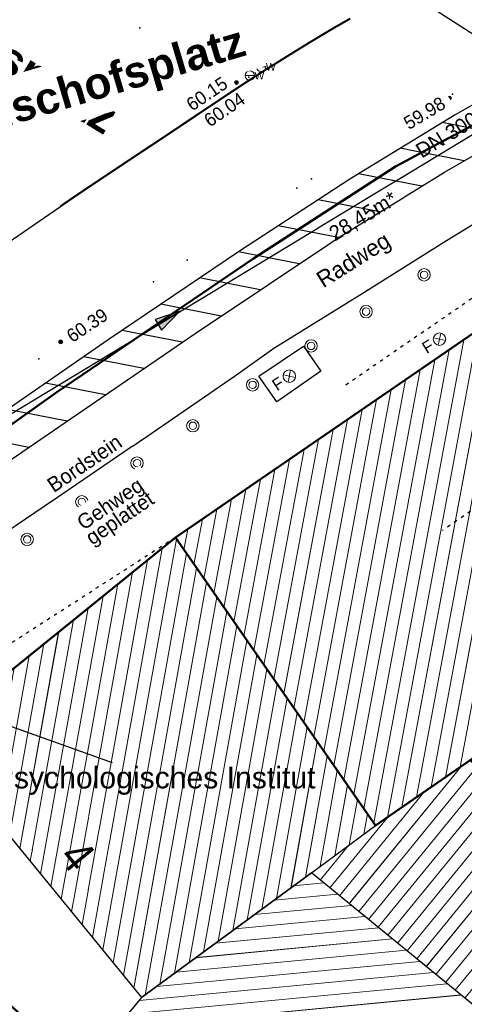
# Model space of a CAD drawing. Header units: millimetres. Extents: x 32365810 to 32368499, y 5620272 to 5622478.
# Tile 104 of 256: x 32366614 to 32366628, y 5620664 to 5620693. Entities that reach past the tile are written whole.
import ezdxf

# ---------------------------------------------------------------- set-up
doc = ezdxf.new("R2010")
doc.units = ezdxf.units.MM
for name, pattern in [('1000.100', [0]), ('1000.104', [0.225, 0.075, -0.15]), ('1000.196', [0.225, 0.075, -0.15]), ('1000.210', [0]), ('1000.211', [0]), ('1000.300', [0]), ('1600.1047', [0]), ('1600.2028', [0]), ('1600.2505', [0])]:
    doc.linetypes.add(name, pattern=pattern)
doc.layers.get('0').update_dxf_attribs({"color": 1, "linetype": 'CONTINUOUS'})
doc.layers.add('_K_Flurstücke_Grenzpunkte', color=251, linetype='CONTINUOUS', lineweight=50)
for name, color, linetype in [('_K_Gebäude', 251, 'CONTINUOUS'), ('_K_Lagebezeichnungen', 251, 'CONTINUOUS'), ('_K_Siedlungsflächen - Bauwerke u. Einrichtungen', 251, 'CONTINUOUS'), ('Ebene 32', 7, 'CONTINUOUS')]:
    doc.layers.add(name, color=color, linetype=linetype)
for name, color, linetype, transparency in [('Beschriftung Kanalbestand (AMT 66)', 7, 'CONTINUOUS', 0.75), ('Beschriftung Topographie', 7, 'CONTINUOUS', 0.75), ('EFB-_ Dachhöhen Bestandsgebäude (NHN)', 7, 'CONTINUOUS', 0.75), ('Fahrbahnmarkierung', 7, 'CONTINUOUS', 0.75), ('Flurstücke_Grenzpunkte', 11, 'CONTINUOUS', 0.75), ('Gebäude', 31, 'CONTINUOUS', 0.75), ('Höhen_ gemessen (NHN)', 7, 'CONTINUOUS', 0.75), ('Lagebezeichnungen', 12, 'CONTINUOUS', 0.75), ('Leitungen Kanalbestand (AMT 66)', 7, 'CONTINUOUS', 0.75), ('Siedlungsflächen - Bauwerke u. Einrichtungen', 51, 'CONTINUOUS', 0.75), ('Symbole Topographie', 7, 'CONTINUOUS', 0.75), ('Topographie_ örtl. Aufnahme', 7, 'CONTINUOUS', 0.75), ('Wasserleitung', 7, 'CONTINUOUS', 0.75)]:
    doc.layers.add(name, color=color, linetype=linetype, transparency=transparency)
doc.styles.add('Arial', font='arial.ttf')
doc.styles.add('Beschriftung Fahrbahnmarkierung_ grau', font='GOTHIC.TTF')
doc.styles.add('Beschriftung Topographie_ blau', font='GOTHIC.TTF')
doc.styles.add('Flurstücksnummer - K 10 700', font='ariali.ttf')
doc.styles.add('Hausnummern NRW', font='arial.ttf', dxfattribs={"width": 0.85})
doc.styles.add('Höhe NHN_ gemessen_ blau', font='GOTHIC.TTF')
doc.styles.add('Kanal Mischwasser_ Beschriftung allgemein_ dünn_ lila', font='GOTHIC.TTF')
doc.styles.add('Name - Bauwerken u. Einrichtungen - F 10', font='arialbd.ttf')
doc.styles.add('Sonstiger Text_ Bezeichnung - N 7 380', font='arial.ttf')

# ---------------------------------------------------------------- blocks, each defined once
blk = doc.blocks.new('S1000.364', base_point=(0.25, 0))
at = {"color": 0, "lineweight": -2}
for p, q in [((0.075, 0.175), (0.425, -0.175)), ((0.425, 0.175), (0.075, -0.175))]:
    blk.add_line(p, q, dxfattribs=at)
blk.add_circle((0.25, 0), 0.25, dxfattribs=at)
at = {"color": 0, "lineweight": -2, "insert": (-0.5, -0.235), "char_height": 0.47, "attachment_point": 7, "line_spacing_factor": 0.69, "style": 'Arial'}
blk.add_mtext('F', dxfattribs=at)
blk = doc.blocks.new('S1000.451')
at = {"color": 0, "lineweight": -2}
for radius in [0.5, 0.3]:
    blk.add_circle((0, 0), radius, dxfattribs=at)
blk = doc.blocks.new('S1000.549', base_point=(-0.2, 0))
at = {"color": 0, "lineweight": -2}
blk.add_line((-0.45, 0), (0.05, 0), dxfattribs=at)
blk.add_circle((-0.2, 0), 0.25, dxfattribs=at)
at = {"color": 0, "lineweight": -2, "insert": (0.05246, -0.199999), "char_height": 0.4, "attachment_point": 7, "line_spacing_factor": 0.69, "style": 'Arial'}
blk.add_mtext('W', dxfattribs=at)
blk = doc.blocks.new('S1000.15')
at = {"color": 0, "lineweight": -2}
for p, q in [((-0.5, 0.05), (-0.485, 0.1)), ((0.495, 0.05), (-0.5, 0.05)), ((-0.5, -0.05), (-0.5, 0)), ((-0.5, 0), (0.5, 0)), ((-0.485, 0.1), (0.49, 0.1)), ((-0.475, 0.15), (-0.455, 0.2)), ((0.475, 0.15), (-0.475, 0.15)), ((-0.455, 0.2), (0.455, 0.2)), ((-0.43, 0.25), (-0.4, 0.3)), ((0.43, 0.25), (-0.43, 0.25)), ((-0.4, 0.3), (0.395, 0.3)), ((-0.355, 0.35), (-0.295, 0.4)), ((0.36, 0.35), (-0.355, 0.35)), ((-0.295, 0.4), (0.3, 0.4)), ((0.22, 0.45), (-0.215, 0.45)), ((0.3, 0.4), (0.22, 0.45)), ((0.395, 0.3), (0.36, 0.35)), ((0.455, 0.2), (0.43, 0.25)), ((0.49, 0.1), (0.475, 0.15)), ((0.5, 0), (0.495, 0.05)), ((0.495, -0.05), (-0.5, -0.05)), ((-0.475, -0.15), (-0.49, -0.1)), ((-0.49, -0.1), (0.485, -0.1)), ((0.475, -0.15), (-0.475, -0.15)), ((-0.43, -0.25), (-0.455, -0.2)), ((-0.455, -0.2), (0.46, -0.2)), ((0.425, -0.25), (-0.43, -0.25)), ((-0.355, -0.35), (-0.4, -0.3)), ((-0.4, -0.3), (0.395, -0.3)), ((0.345, -0.35), (-0.355, -0.35)), ((-0.205, -0.45), (-0.29, -0.4)), ((-0.29, -0.4), (0.285, -0.4)), ((0.2, -0.45), (-0.205, -0.45)), ((0.285, -0.4), (0.345, -0.35)), ((0.395, -0.3), (0.425, -0.25)), ((0.46, -0.2), (0.475, -0.15)), ((0.485, -0.1), (0.495, -0.05))]:
    blk.add_line(p, q, dxfattribs=at)
blk.add_circle((0, 0), 0.5, dxfattribs=at)
blk = doc.blocks.new('O1222')
at = {"layer": 'Flurstücke_Grenzpunkte', "color": 7, "linetype": '1600.2028', "lineweight": 35}
for p, q in [((32366119.012, 5622035.329), (32366111.571, 5622029.327)), ((32366125.041, 5622026.661), (32366119.012, 5622035.329)), ((32366127.886, 5622028.626), (32366125.041, 5622026.661))]:
    blk.add_line(p, q, dxfattribs=at)
blk = doc.blocks.new('O1274')
at = {"layer": 'Flurstücke_Grenzpunkte', "color": 7, "linetype": '1600.2028', "lineweight": 35}
for p, q in [((32366133.051, 5622044.958), (32366119.012, 5622035.329)), ((32366138.899, 5622040.284), (32366133.051, 5622044.958)), ((32366138.899, 5622040.284), (32366131.333, 5622031.006)), ((32366125.041, 5622026.661), (32366119.012, 5622035.329)), ((32366131.333, 5622031.006), (32366131.284, 5622030.972)), ((32366131.284, 5622030.972), (32366127.886, 5622028.626)), ((32366127.886, 5622028.626), (32366125.041, 5622026.661))]:
    blk.add_line(p, q, dxfattribs=at)
at = {"layer": 'Flurstücke_Grenzpunkte', "color": 7, "lineweight": 18, "insert": (32366135.2502, 5622040.684389), "char_height": 0.95, "attachment_point": 8, "line_spacing_factor": 0.69, "style": 'Flurstücksnummer - K 10 700', "bg_fill": 2}
blk.add_mtext('133', dxfattribs=at)
blk = doc.blocks.new('O1916')
at = {"layer": 'Flurstücke_Grenzpunkte', "color": 7, "linetype": '1600.2028', "lineweight": 35}
for p, q in [((32366133.051, 5622044.958), (32366119.012, 5622035.329)), ((32366119.012, 5622035.329), (32366111.571, 5622029.327))]:
    blk.add_line(p, q, dxfattribs=at)
blk = doc.blocks.new('O2866')
at = {"layer": 'Gebäude', "color": 7, "linetype": '1600.2505', "lineweight": 18}
for p, q in [((32366133.051, 5622044.958), (32366119.012, 5622035.329)), ((32366125.041, 5622026.661), (32366119.012, 5622035.329)), ((32366125.041, 5622026.661), (32366127.886, 5622028.626))]:
    blk.add_line(p, q, dxfattribs=at)
blk = doc.blocks.new('O2884')
at = {"layer": 'Gebäude', "color": 7, "linetype": '1600.2505', "lineweight": 18}
for p, q in [((32366117.993, 5622021.486), (32366123.106, 5622025.24)), ((32366152.63, 5622001.137), (32366123.106, 5622025.24)), ((32366117.993, 5622021.486), (32366116.225, 5622019.346))]:
    blk.add_line(p, q, dxfattribs=at)
blk = doc.blocks.new('O2923')
at = {"layer": 'Gebäude', "color": 7, "linetype": '1600.2505', "lineweight": 18}
for p, q in [((32366125.041, 5622026.661), (32366127.886, 5622028.626)), ((32366127.886, 5622028.626), (32366133.922, 5622023.797)), ((32366123.106, 5622025.24), (32366125.041, 5622026.661)), ((32366152.63, 5622001.137), (32366123.106, 5622025.24)), ((32366138.699, 5622019.976), (32366133.922, 5622023.797)), ((32366144.718, 5622015.159), (32366138.699, 5622019.976)), ((32366149.62, 5622011.237), (32366144.718, 5622015.159)), ((32366149.62, 5622011.237), (32366154.921, 5622006.997)), ((32366154.921, 5622006.997), (32366158.54, 5622004.101)), ((32366158.54, 5622004.101), (32366153.968, 5622002.809)), ((32366153.968, 5622002.809), (32366152.63, 5622001.137))]:
    blk.add_line(p, q, dxfattribs=at)
at = {"layer": 'Ebene 32', "color": 7, "lineweight": 18, "insert": (32366142.682, 5622012.835), "char_height": 0.7, "attachment_point": 8, "line_spacing_factor": 0.69, "style": 'Hausnummern NRW', "bg_fill": 2}
blk.add_mtext('(1)', dxfattribs=at)
blk = doc.blocks.new('*X974')
at = {"color": 253, "linetype": '1000.210', "lineweight": 25, "true_color": 0x999999}
for p, q in [((32366134.224585, 5622050.490275), (32366132.460511, 5622050.837195)), ((32366132.957863, 5622049.720232), (32366131.070853, 5622050.091328)), ((32366131.657514, 5622048.956803), (32366129.703707, 5622049.341035)), ((32366130.343161, 5622048.196127), (32366128.362434, 5622048.585653)), ((32366129.028808, 5622047.435452), (32366127.046765, 5622047.825237)), ((32366127.714455, 5622046.674776), (32366125.788358, 5622047.053559)), ((32366126.43115, 5622045.907995), (32366124.52995, 5622046.281881)), ((32366125.173499, 5622045.136168), (32366123.314424, 5622045.501771)), ((32366123.922367, 5622044.36306), (32366122.110083, 5622044.71946)), ((32366122.743838, 5622043.575673), (32366120.906757, 5622043.93695)), ((32366121.565309, 5622042.788287), (32366119.740456, 5622043.147159)), ((32366120.386779, 5622042.000901), (32366118.574154, 5622042.357368)), ((32366119.215933, 5622041.212003), (32366117.407852, 5622041.567577)), ((32366118.060036, 5622040.420166), (32366116.252109, 5622040.775709)), ((32366116.904139, 5622039.628329), (32366115.102334, 5622039.982668)), ((32366115.748242, 5622038.836492), (32366113.952558, 5622039.189627)), ((32366114.592345, 5622038.044654), (32366112.802782, 5622038.396586)), ((32366113.436448, 5622037.252817), (32366111.651911, 5622037.603761)), ((32366112.28728, 5622036.459656), (32366110.500121, 5622036.811116)), ((32366111.138304, 5622035.666458), (32366109.348332, 5622036.018471)), ((32366109.989329, 5622034.87326), (32366108.20527, 5622035.224109)), ((32366108.840353, 5622034.080061), (32366107.067169, 5622034.428772)), ((32366107.676695, 5622033.28975), (32366105.929067, 5622033.633436)), ((32366106.502525, 5622032.501507), (32366104.790966, 5622032.838099)), ((32366105.328355, 5622031.713263), (32366103.655773, 5622032.04219)), ((32366104.154185, 5622030.925019), (32366102.522564, 5622031.245891)), ((32366102.980015, 5622030.136775), (32366101.389356, 5622030.449592)), ((32366101.805845, 5622029.348532), (32366100.294186, 5622029.645812)), ((32366100.678605, 5622028.551059), (32366099.277373, 5622028.826623)), ((32366099.560114, 5622027.751865), (32366098.260561, 5622028.007433)), ((32366098.441623, 5622026.952672), (32366097.333423, 5622027.170609)), ((32366097.425566, 5622026.133334), (32366096.424535, 5622026.330195))]:
    blk.add_line(p, q, dxfattribs=at)
blk = doc.blocks.new('*X1029')
at = {"color": 253, "linetype": '1600.1047', "lineweight": 18, "true_color": 0xb2b2b2}
for p, q in [((32366116.822541, 5622022.915083), (32366119.043448, 5622035.283787)), ((32366116.510052, 5622023.296619), (32366118.612743, 5622035.006954)), ((32366116.197563, 5622023.678156), (32366118.167218, 5622034.647589)), ((32366117.13503, 5622022.533546), (32366119.34627, 5622034.848414)), ((32366115.885074, 5622024.059692), (32366117.721694, 5622034.288224)), ((32366117.447519, 5622022.15201), (32366119.649092, 5622034.413041)), ((32366117.760008, 5622021.770473), (32366119.951915, 5622033.977668)), ((32366115.572584, 5622024.441229), (32366117.27617, 5622033.928858)), ((32366115.260095, 5622024.822765), (32366116.830645, 5622033.569493)), ((32366118.104645, 5622021.56797), (32366120.254737, 5622033.542295)), ((32366114.947606, 5622025.204302), (32366116.385121, 5622033.210128)), ((32366118.543497, 5622021.890179), (32366120.557559, 5622033.106922)), ((32366114.635117, 5622025.585838), (32366115.939596, 5622032.850762)), ((32366114.322628, 5622025.967375), (32366115.494072, 5622032.491397)), ((32366118.98235, 5622022.212387), (32366120.860382, 5622032.671549)), ((32366119.421202, 5622022.534596), (32366121.163204, 5622032.236176)), ((32366114.010139, 5622026.348911), (32366115.048547, 5622032.132032)), ((32366113.69765, 5622026.730448), (32366114.603023, 5622031.772666)), ((32366119.860055, 5622022.856805), (32366121.466026, 5622031.800803)), ((32366113.38516, 5622027.111984), (32366114.157499, 5622031.413301)), ((32366120.298908, 5622023.179013), (32366121.768849, 5622031.36543)), ((32366113.072671, 5622027.493521), (32366113.711974, 5622031.053936)), ((32366120.73776, 5622023.501222), (32366122.071671, 5622030.930057)), ((32366112.760182, 5622027.875057), (32366113.26645, 5622030.69457)), ((32366121.176613, 5622023.823431), (32366122.374493, 5622030.494684)), ((32366112.447693, 5622028.256594), (32366112.820925, 5622030.335205)), ((32366112.135204, 5622028.63813), (32366112.375401, 5622029.97584)), ((32366121.615465, 5622024.145639), (32366122.677316, 5622030.059311)), ((32366111.822715, 5622029.019667), (32366111.929877, 5622029.616474)), ((32366122.054318, 5622024.467848), (32366122.980138, 5622029.623938)), ((32366122.493171, 5622024.790056), (32366123.28296, 5622029.188565)), ((32366122.932023, 5622025.112265), (32366123.585783, 5622028.753192)), ((32366123.370884, 5622025.434522), (32366123.888605, 5622028.317819)), ((32366123.809752, 5622025.756812), (32366124.191427, 5622027.882446)), ((32366124.248619, 5622026.079101), (32366124.49425, 5622027.447073)), ((32366124.687486, 5622026.401391), (32366124.797072, 5622027.0117))]:
    blk.add_line(p, q, dxfattribs=at)
blk = doc.blocks.new('*X1290')
at = {"color": 253, "linetype": '1600.1047', "lineweight": 18, "true_color": 0xb2b2b2}
for p, q in [((32366130.214677, 5622030.233733), (32366132.944586, 5622044.885013)), ((32366130.652446, 5622030.535971), (32366133.302227, 5622044.757208)), ((32366129.776908, 5622029.931495), (32366132.507241, 5622044.585049)), ((32366131.090214, 5622030.838209), (32366133.634237, 5622044.491849)), ((32366129.33914, 5622029.629257), (32366132.069896, 5622044.285085)), ((32366131.553258, 5622031.276097), (32366133.966248, 5622044.22649)), ((32366128.901371, 5622029.327018), (32366131.632551, 5622043.985121)), ((32366132.047681, 5622031.882396), (32366134.298259, 5622043.961131)), ((32366128.463602, 5622029.02478), (32366131.195206, 5622043.685157)), ((32366132.542104, 5622032.488694), (32366134.63027, 5622043.695772)), ((32366128.025834, 5622028.722542), (32366130.757861, 5622043.385193)), ((32366133.036527, 5622033.094993), (32366134.96228, 5622043.430414)), ((32366133.53095, 5622033.701292), (32366135.294291, 5622043.165055)), ((32366127.588047, 5622028.420208), (32366130.320517, 5622043.085229)), ((32366134.025373, 5622034.30759), (32366135.626302, 5622042.899696)), ((32366127.150252, 5622028.11783), (32366129.883172, 5622042.785266)), ((32366134.519796, 5622034.913889), (32366135.958313, 5622042.634337)), ((32366126.712458, 5622027.815451), (32366129.445827, 5622042.485302)), ((32366135.014218, 5622035.520188), (32366136.290324, 5622042.368978)), ((32366126.274663, 5622027.513073), (32366129.008482, 5622042.185338)), ((32366135.508641, 5622036.126487), (32366136.622334, 5622042.103619)), ((32366125.836868, 5622027.210694), (32366128.571137, 5622041.885374)), ((32366136.003064, 5622036.732785), (32366136.954345, 5622041.838261)), ((32366125.399073, 5622026.908316), (32366128.133792, 5622041.58541)), ((32366136.497487, 5622037.339084), (32366137.286356, 5622041.572902)), ((32366124.986214, 5622026.739767), (32366127.696447, 5622041.285446)), ((32366136.99191, 5622037.945383), (32366137.618367, 5622041.307543)), ((32366124.685355, 5622027.172317), (32366127.259102, 5622040.985482)), ((32366137.486333, 5622038.551681), (32366137.950378, 5622041.042184)), ((32366124.384497, 5622027.604867), (32366126.821757, 5622040.685518)), ((32366137.980756, 5622039.15798), (32366138.282388, 5622040.776825)), ((32366138.475179, 5622039.764279), (32366138.614399, 5622040.511466)), ((32366124.083638, 5622028.037417), (32366126.384412, 5622040.385554)), ((32366123.782779, 5622028.469967), (32366125.947067, 5622040.08559)), ((32366123.48192, 5622028.902517), (32366125.509722, 5622039.785626)), ((32366123.181061, 5622029.335067), (32366125.072377, 5622039.485662)), ((32366122.880203, 5622029.767617), (32366124.635033, 5622039.185698)), ((32366122.579344, 5622030.200167), (32366124.197688, 5622038.885734)), ((32366122.278485, 5622030.632717), (32366123.760343, 5622038.58577)), ((32366121.977626, 5622031.065267), (32366123.322998, 5622038.285806)), ((32366121.676767, 5622031.497817), (32366122.885653, 5622037.985842)), ((32366121.375909, 5622031.930367), (32366122.448308, 5622037.685878)), ((32366121.07505, 5622032.362917), (32366122.010963, 5622037.385914)), ((32366120.774191, 5622032.795467), (32366121.573618, 5622037.08595)), ((32366120.473332, 5622033.228017), (32366121.136273, 5622036.785986)), ((32366120.172473, 5622033.660567), (32366120.698928, 5622036.486022)), ((32366119.871615, 5622034.093117), (32366120.261583, 5622036.186058)), ((32366119.570756, 5622034.525667), (32366119.824238, 5622035.886094)), ((32366119.269897, 5622034.958217), (32366119.386893, 5622035.58613))]:
    blk.add_line(p, q, dxfattribs=at)
blk = doc.blocks.new('*X1295')
at = {"color": 253, "linetype": '1600.1047', "lineweight": 18, "true_color": 0xb2b2b2}
for p, q in [((32366122.571213, 5622024.847355), (32366123.481016, 5622024.933842)), ((32366121.981847, 5622024.414639), (32366123.894304, 5622024.596439)), ((32366121.392482, 5622023.981923), (32366124.307592, 5622024.259036)), ((32366120.803116, 5622023.549207), (32366124.72088, 5622023.921633)), ((32366120.213751, 5622023.116491), (32366125.134169, 5622023.58423)), ((32366119.624386, 5622022.683775), (32366125.547457, 5622023.246827)), ((32366119.03502, 5622022.251058), (32366125.960745, 5622022.909424)), ((32366118.445655, 5622021.818342), (32366126.374033, 5622022.572021)), ((32366117.914658, 5622021.391175), (32366126.787321, 5622022.234618)), ((32366117.576924, 5622020.982379), (32366127.20061, 5622021.897215)), ((32366117.23919, 5622020.573583), (32366127.613898, 5622021.559812))]:
    blk.add_line(p, q, dxfattribs=at)
blk = doc.blocks.new('*X1308')
at = {"color": 253, "linetype": '1600.1047', "lineweight": 18, "true_color": 0xb2b2b2}
for p, q in [((32366124.245476, 5622024.309747), (32366127.618151, 5622028.441001)), ((32366124.535965, 5622024.072595), (32366128.10817, 5622028.448257)), ((32366124.826455, 5622023.835444), (32366128.401005, 5622028.213979)), ((32366125.116944, 5622023.598292), (32366128.693841, 5622027.979701)), ((32366125.407434, 5622023.36114), (32366128.986676, 5622027.745423)), ((32366123.954987, 5622024.546899), (32366126.508192, 5622027.674368)), ((32366125.697923, 5622023.123989), (32366129.279512, 5622027.511144)), ((32366125.988412, 5622022.886837), (32366129.572347, 5622027.276866)), ((32366123.664497, 5622024.78405), (32366125.398232, 5622026.907735)), ((32366126.278902, 5622022.649685), (32366129.865182, 5622027.042588)), ((32366126.569391, 5622022.412534), (32366130.158018, 5622026.80831)), ((32366126.85988, 5622022.175382), (32366130.450853, 5622026.574032)), ((32366127.15037, 5622021.93823), (32366130.743689, 5622026.339754)), ((32366123.374008, 5622025.021202), (32366124.221245, 5622026.058999)), ((32366127.440859, 5622021.701079), (32366131.036524, 5622026.105476)), ((32366127.731349, 5622021.463927), (32366131.329359, 5622025.871198)), ((32366128.021838, 5622021.226775), (32366131.622195, 5622025.63692)), ((32366128.312327, 5622020.989624), (32366131.91503, 5622025.402642)), ((32366128.602817, 5622020.752472), (32366132.207865, 5622025.168364)), ((32366128.893306, 5622020.51532), (32366132.500701, 5622024.934086)), ((32366129.183796, 5622020.278169), (32366132.793536, 5622024.699808)), ((32366129.474285, 5622020.041017), (32366133.086372, 5622024.46553)), ((32366129.764774, 5622019.803865), (32366133.379207, 5622024.231252)), ((32366130.055264, 5622019.566714), (32366133.672042, 5622023.996974)), ((32366130.345753, 5622019.329562), (32366133.964881, 5622023.7627)), ((32366130.636243, 5622019.09241), (32366134.25774, 5622023.528451)), ((32366130.926732, 5622018.855259), (32366134.550598, 5622023.294201)), ((32366131.217221, 5622018.618107), (32366134.843456, 5622023.059951)), ((32366131.507711, 5622018.380955), (32366135.136315, 5622022.825701)), ((32366131.7982, 5622018.143804), (32366135.429173, 5622022.591451)), ((32366132.08869, 5622017.906652), (32366135.722031, 5622022.357201)), ((32366132.379179, 5622017.6695), (32366136.01489, 5622022.122951)), ((32366132.669668, 5622017.432349), (32366136.307748, 5622021.888701)), ((32366132.960158, 5622017.195197), (32366136.600606, 5622021.654451)), ((32366133.250647, 5622016.958045), (32366136.893465, 5622021.420202)), ((32366133.541137, 5622016.720894), (32366137.186323, 5622021.185952)), ((32366133.831626, 5622016.483742), (32366137.479181, 5622020.951702)), ((32366134.122115, 5622016.24659), (32366137.77204, 5622020.717452)), ((32366134.412605, 5622016.009439), (32366138.064898, 5622020.483202)), ((32366134.703094, 5622015.772287), (32366138.357756, 5622020.248952)), ((32366134.993583, 5622015.535135), (32366138.650615, 5622020.014702)), ((32366135.284073, 5622015.297984), (32366138.943422, 5622019.780389)), ((32366135.574562, 5622015.060832), (32366139.236219, 5622019.546064)), ((32366135.865052, 5622014.82368), (32366139.529016, 5622019.311739)), ((32366136.155541, 5622014.586529), (32366139.821813, 5622019.077414)), ((32366136.44603, 5622014.349377), (32366140.11461, 5622018.843089)), ((32366136.73652, 5622014.112225), (32366140.407406, 5622018.608764)), ((32366137.027009, 5622013.875074), (32366140.700203, 5622018.374439)), ((32366137.317499, 5622013.637922), (32366140.993, 5622018.140114)), ((32366137.607988, 5622013.40077), (32366141.285797, 5622017.905789)), ((32366137.898477, 5622013.163619), (32366141.578594, 5622017.671463)), ((32366138.188967, 5622012.926467), (32366141.871391, 5622017.437138)), ((32366138.479456, 5622012.689315), (32366142.164188, 5622017.202813)), ((32366138.769946, 5622012.452164), (32366142.456985, 5622016.968488)), ((32366139.060435, 5622012.215012), (32366142.749782, 5622016.734163)), ((32366139.350924, 5622011.97786), (32366143.042579, 5622016.499838)), ((32366139.641414, 5622011.740709), (32366143.335376, 5622016.265513)), ((32366139.931903, 5622011.503557), (32366143.628173, 5622016.031188)), ((32366140.222393, 5622011.266405), (32366143.92097, 5622015.796863)), ((32366140.512882, 5622011.029254), (32366144.213767, 5622015.562537)), ((32366140.803371, 5622010.792102), (32366144.506564, 5622015.328212)), ((32366141.093861, 5622010.55495), (32366144.799369, 5622015.093898)), ((32366141.38435, 5622010.317799), (32366145.092198, 5622014.859611)), ((32366141.674839, 5622010.080647), (32366145.385026, 5622014.625325)), ((32366141.965329, 5622009.843495), (32366145.677854, 5622014.391038)), ((32366142.255818, 5622009.606344), (32366145.970683, 5622014.156752)), ((32366142.546308, 5622009.369192), (32366146.263511, 5622013.922465)), ((32366142.836797, 5622009.13204), (32366146.55634, 5622013.688178)), ((32366143.127286, 5622008.894889), (32366146.849168, 5622013.453892)), ((32366143.417776, 5622008.657737), (32366147.141996, 5622013.219605)), ((32366143.708265, 5622008.420585), (32366147.434825, 5622012.985319)), ((32366143.998755, 5622008.183434), (32366147.727653, 5622012.751032)), ((32366144.289244, 5622007.946282), (32366148.020481, 5622012.516745)), ((32366144.579733, 5622007.70913), (32366148.31331, 5622012.282459)), ((32366144.870223, 5622007.471979), (32366148.606138, 5622012.048172)), ((32366145.160712, 5622007.234827), (32366148.898967, 5622011.813886)), ((32366145.451202, 5622006.997675), (32366149.191795, 5622011.579599)), ((32366145.741691, 5622006.760524), (32366149.484623, 5622011.345312)), ((32366146.03218, 5622006.523372), (32366149.77747, 5622011.111048)), ((32366146.32267, 5622006.28622), (32366150.070332, 5622010.876803)), ((32366146.613159, 5622006.049069), (32366150.363194, 5622010.642557)), ((32366146.903649, 5622005.811917), (32366150.656056, 5622010.408312)), ((32366147.194138, 5622005.574765), (32366150.948918, 5622010.174066)), ((32366147.484627, 5622005.337614), (32366151.24178, 5622009.939821)), ((32366147.775117, 5622005.100462), (32366151.534642, 5622009.705575)), ((32366148.065606, 5622004.86331), (32366151.827504, 5622009.47133)), ((32366148.356096, 5622004.626159), (32366152.120366, 5622009.237085)), ((32366148.646585, 5622004.389007), (32366152.413228, 5622009.002839)), ((32366148.937074, 5622004.151855), (32366152.70609, 5622008.768594)), ((32366149.227564, 5622003.914704), (32366152.998952, 5622008.534348)), ((32366149.518053, 5622003.677552), (32366153.291814, 5622008.300103)), ((32366149.808542, 5622003.4404), (32366153.584676, 5622008.065858)), ((32366150.099032, 5622003.203249), (32366153.877538, 5622007.831612)), ((32366150.389521, 5622002.966097), (32366154.1704, 5622007.597367)), ((32366150.680011, 5622002.728945), (32366154.463262, 5622007.363121)), ((32366150.9705, 5622002.491794), (32366154.756124, 5622007.128876)), ((32366151.260989, 5622002.254642), (32366155.048962, 5622006.894602)), ((32366151.551479, 5622002.01749), (32366155.341771, 5622006.66029)), ((32366151.841968, 5622001.780339), (32366155.634579, 5622006.425979)), ((32366152.132458, 5622001.543187), (32366155.927387, 5622006.191668)), ((32366152.422947, 5622001.306035), (32366156.220195, 5622005.957357)), ((32366154.183824, 5622002.86999), (32366156.513003, 5622005.723045)), ((32366154.813092, 5622003.047814), (32366156.805812, 5622005.488734)), ((32366155.44236, 5622003.225639), (32366157.09862, 5622005.254423)), ((32366156.071628, 5622003.403464), (32366157.391428, 5622005.020111)), ((32366156.700896, 5622003.581288), (32366157.684236, 5622004.7858)), ((32366157.330164, 5622003.759113), (32366157.977045, 5622004.551489)), ((32366157.959432, 5622003.936938), (32366158.269853, 5622004.317178))]:
    blk.add_line(p, q, dxfattribs=at)
blk = doc.blocks.new('S1000.370')
at = {"lineweight": -2}
blk.add_hatch(color=0, dxfattribs=at).paths.add_polyline_path([(0.065, 0), (-0.06, 0), (0, 0.25)], flags=0)
at = {"color": 0, "lineweight": -2}
for p, q in [((0, 0.25), (-0.06, 0)), ((0, -0.25), (0, 0.25)), ((0.065, 0), (0, 0.25)), ((-0.06, 0), (0.065, 0))]:
    blk.add_line(p, q, dxfattribs=at)

msp = doc.modelspace()

# ---------------------------------------------------------------- linework, layer by layer
at = {"layer": '_K_Flurstücke_Grenzpunkte', "linetype": '1600.2028', "lineweight": 35}
for p, q in [((32366632.876, 5620687.212), (32366618.837, 5620677.583)), ((32366618.837, 5620677.583), (32366611.396, 5620671.581))]:
    msp.add_line(p, q, dxfattribs=at)
at = {"layer": '_K_Flurstücke_Grenzpunkte', "linetype": '1600.2028'}
msp.add_lwpolyline([(32366632.876, 5620687.212), (32366638.724, 5620682.538), (32366631.158, 5620673.26), (32366631.109, 5620673.226), (32366627.711, 5620670.88), (32366624.866, 5620668.915), (32366618.837, 5620677.583)], close=True, dxfattribs=at)
at = {"layer": '_K_Gebäude', "linetype": '1600.1047', "lineweight": 18}
for p, q in [((32366627.413, 5620670.674), (32366630.146, 5620685.339)), ((32366626.976, 5620670.371), (32366629.709, 5620685.039)), ((32366626.538, 5620670.069), (32366629.271, 5620684.739)), ((32366626.1, 5620669.767), (32366628.834, 5620684.439)), ((32366625.662, 5620669.464), (32366628.397, 5620684.139)), ((32366625.225, 5620669.162), (32366627.959, 5620683.839)), ((32366624.812, 5620668.993), (32366627.522, 5620683.539)), ((32366624.511, 5620669.426), (32366627.085, 5620683.239)), ((32366624.21, 5620669.859), (32366626.647, 5620682.939)), ((32366623.909, 5620670.291), (32366626.21, 5620682.639)), ((32366623.608, 5620670.724), (32366625.772, 5620682.339)), ((32366623.307, 5620671.156), (32366625.335, 5620682.039)), ((32366623.006, 5620671.589), (32366624.898, 5620681.739)), ((32366622.706, 5620672.021), (32366624.46, 5620681.439)), ((32366622.405, 5620672.454), (32366624.023, 5620681.139)), ((32366622.104, 5620672.886), (32366623.586, 5620680.839)), ((32366621.803, 5620673.319), (32366623.148, 5620680.539)), ((32366621.502, 5620673.751), (32366622.711, 5620680.24)), ((32366621.201, 5620674.184), (32366622.274, 5620679.94)), ((32366620.9, 5620674.617), (32366621.836, 5620679.64)), ((32366620.6, 5620675.049), (32366621.399, 5620679.34)), ((32366620.299, 5620675.482), (32366620.962, 5620679.04)), ((32366619.998, 5620675.914), (32366620.524, 5620678.74)), ((32366619.697, 5620676.347), (32366620.087, 5620678.44)), ((32366619.396, 5620676.779), (32366619.65, 5620678.14)), ((32366619.095, 5620677.212), (32366619.212, 5620677.84)), ((32366624.071, 5620666.563), (32366627.444, 5620670.695)), ((32366624.361, 5620666.326), (32366627.934, 5620670.702)), ((32366624.652, 5620666.089), (32366628.226, 5620670.468)), ((32366624.942, 5620665.852), (32366628.519, 5620670.233)), ((32366623.78, 5620666.801), (32366626.334, 5620669.928)), ((32366625.233, 5620665.615), (32366628.812, 5620669.999)), ((32366625.523, 5620665.378), (32366629.105, 5620669.765)), ((32366625.814, 5620665.14), (32366629.398, 5620669.531)), ((32366623.49, 5620667.038), (32366625.224, 5620669.161)), ((32366626.104, 5620664.903), (32366629.691, 5620669.296)), ((32366626.395, 5620664.666), (32366629.983, 5620669.062)), ((32366626.685, 5620664.429), (32366630.276, 5620668.828)), ((32366626.976, 5620664.192), (32366630.569, 5620668.593)), ((32366623.199, 5620667.275), (32366624.047, 5620668.313)), ((32366627.266, 5620663.955), (32366630.862, 5620668.359))]:
    msp.add_line(p, q, dxfattribs=at)
at = {"layer": '_K_Gebäude', "linetype": 'Continuous', "lineweight": -2}
msp.add_line((32366604.554, 5620675.23), (32366616.936, 5620670.814), dxfattribs=at)
at = {"layer": '_K_Gebäude', "linetype": '1600.2505', "lineweight": 18}
for p, q in [((32366624.866, 5620668.915), (32366627.711, 5620670.88)), ((32366622.931, 5620667.494), (32366624.866, 5620668.915)), ((32366652.455, 5620643.391), (32366622.931, 5620667.494))]:
    msp.add_line(p, q, dxfattribs=at)
at = {"layer": '_K_Gebäude', "linetype": '1600.2505', "lineweight": -2}
for points in [[(32366632.876, 5620687.212), (32366638.724, 5620682.538), (32366631.158, 5620673.26), (32366631.109, 5620673.226), (32366627.711, 5620670.88), (32366624.866, 5620668.915), (32366618.837, 5620677.583)], [(32366616.05, 5620661.6), (32366616.211, 5620661.466), (32366649.123, 5620634.268), (32366664.518, 5620638.839), (32366661.631, 5620643.396), (32366661.187, 5620644.097), (32366658.365, 5620646.355), (32366653.793, 5620645.063), (32366652.455, 5620643.391), (32366622.931, 5620667.494), (32366617.818, 5620663.74)]]:
    msp.add_lwpolyline(points, close=True, dxfattribs=at)
at = {"layer": '_K_Siedlungsflächen - Bauwerke u. Einrichtungen', "linetype": '1600.1047', "lineweight": 18}
for p, q in [((32366616.648, 5620665.169), (32366618.869, 5620677.537)), ((32366616.335, 5620665.55), (32366618.438, 5620677.261)), ((32366616.023, 5620665.932), (32366617.993, 5620676.901)), ((32366616.96, 5620664.787), (32366619.172, 5620677.102)), ((32366615.711, 5620666.313), (32366617.547, 5620676.542)), ((32366617.273, 5620664.406), (32366619.475, 5620676.667)), ((32366617.585, 5620664.024), (32366619.777, 5620676.231)), ((32366615.398, 5620666.695), (32366617.102, 5620676.183)), ((32366615.086, 5620667.076), (32366616.656, 5620675.823)), ((32366617.93, 5620663.822), (32366620.08, 5620675.796)), ((32366614.773, 5620667.458), (32366616.211, 5620675.464)), ((32366618.369, 5620664.144), (32366620.383, 5620675.361)), ((32366614.461, 5620667.839), (32366615.765, 5620675.104)), ((32366614.148, 5620668.221), (32366615.32, 5620674.745)), ((32366618.808, 5620664.466), (32366620.686, 5620674.925)), ((32366619.247, 5620664.788), (32366620.989, 5620674.49)), ((32366613.836, 5620668.603), (32366614.874, 5620674.386)), ((32366613.523, 5620668.984), (32366614.428, 5620674.026)), ((32366619.685, 5620665.11), (32366621.291, 5620674.054)), ((32366620.124, 5620665.433), (32366621.594, 5620673.619)), ((32366620.563, 5620665.755), (32366621.897, 5620673.184)), ((32366621.002, 5620666.077), (32366622.2, 5620672.748)), ((32366621.441, 5620666.399), (32366622.503, 5620672.313)), ((32366621.88, 5620666.722), (32366622.806, 5620671.878)), ((32366622.319, 5620667.044), (32366623.108, 5620671.442)), ((32366622.757, 5620667.366), (32366623.411, 5620671.007)), ((32366623.196, 5620667.688), (32366623.714, 5620670.571)), ((32366623.635, 5620668.01), (32366624.017, 5620670.136)), ((32366624.074, 5620668.333), (32366624.32, 5620669.701)), ((32366624.513, 5620668.655), (32366624.623, 5620669.265)), ((32366622.397, 5620667.101), (32366623.306, 5620667.188)), ((32366621.807, 5620666.668), (32366623.72, 5620666.85)), ((32366621.218, 5620666.236), (32366624.133, 5620666.513)), ((32366620.629, 5620665.803), (32366624.546, 5620666.175)), ((32366620.039, 5620665.37), (32366624.96, 5620665.838)), ((32366619.45, 5620664.937), (32366625.373, 5620665.5)), ((32366618.86, 5620664.505), (32366625.786, 5620665.163)), ((32366618.271, 5620664.072), (32366626.199, 5620664.826)), ((32366617.74, 5620663.645), (32366626.613, 5620664.488)), ((32366617.402, 5620663.236), (32366627.026, 5620664.151)), ((32366617.065, 5620662.827), (32366627.439, 5620663.813))]:
    msp.add_line(p, q, dxfattribs=at)
at = {"layer": 'Fahrbahnmarkierung', "color": 7, "true_color": 0xffffff}
for p in [(32366627.185, 5620690.931, 59.978), (32366622.931, 5620688.388, 60.143), (32366622.49, 5620688.109, 60.153), (32366619.19, 5620685.942, 60.266), (32366618.179, 5620685.288, 60.305), (32366614.721, 5620682.967, 60.411)]:
    msp.add_point(p, dxfattribs=at)
at = {"layer": 'Topographie_ örtl. Aufnahme', "color": 7, "true_color": 0xffffff}
for p in [(32366617.768, 5620692.937, 60.254), (32366623.542, 5620692.889, 59.922), (32366621.051, 5620691.448, 60.022), (32366618.719, 5620689.797, 60.1), (32366624.643, 5620685.046, 60.013)]:
    msp.add_point(p, dxfattribs=at)

# ---------------------------------------------------------------- block references
at = {"layer": 'Höhen_ gemessen (NHN)', "color": 7, "lineweight": 18, "xscale": 0.1125, "yscale": 0.1125, "zscale": 0.1125}
for p in [(32366620.673, 5620691.282, 60.152), (32366620.865, 5620691.039, 60.037), (32366627.092, 5620690.817, 59.981), (32366615.38, 5620683.48, 60.391)]:
    msp.add_blockref('S1000.15', p, dxfattribs=at)
at = {"layer": 'Symbole Topographie', "color": 7, "lineweight": 18, "xscale": 0.375, "yscale": 0.375, "zscale": 0.375}
for p in [(32366626.328, 5620685.495, 60.094), (32366624.58, 5620684.389, 60.142), (32366622.923, 5620683.356, 60.183), (32366621.161, 5620682.186, 60.216), (32366619.362, 5620680.952, 60.272), (32366617.68, 5620679.826, 60.327), (32366616.016, 5620678.663, 60.373), (32366614.371, 5620677.53)]:
    msp.add_blockref('S1000.451', p, dxfattribs=at)
at = {"layer": 'Symbole Topographie', "color": 7, "lineweight": 18}
for p, xscale, yscale, zscale, rotation in [((32366626.792, 5620683.558), 0.7525, 0.7525, 0.7525, 32.161769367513), ((32366622.27, 5620682.446, 60.208), 0.7525000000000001, 0.7525000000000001, 0.7525000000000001, 33.584589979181)]:
    msp.add_blockref('S1000.364', p, dxfattribs=dict(at, xscale=xscale, yscale=yscale, zscale=zscale, rotation=rotation))
at = {"layer": 'Wasserleitung', "color": 7, "lineweight": 18, "xscale": 0.5625, "yscale": 0.5625, "zscale": 0.5625}
for p in [(32366621.419, 5620691.757, 60.017), (32366621.076, 5620691.495, 60.036)]:
    msp.add_blockref('S1000.549', p, dxfattribs=at)

# ---------------------------------------------------------------- texts
at = {"layer": '_K_Gebäude', "color": 7, "lineweight": 18, "insert": (32366618.211, 5620670.684), "char_height": 0.65, "attachment_point": 2, "line_spacing_factor": 0.69, "style": 'Sonstiger Text_ Bezeichnung - N 7 380'}
msp.add_mtext('Psychologisches Institut', dxfattribs=at)
at = {"layer": '_K_Lagebezeichnungen', "style": 'Name - Bauwerken u. Einrichtungen - F 10'}
msp.add_text('Bischofsplatz', height=1, rotation=328.4311, dxfattribs=at).set_placement((32366608.963, 5620694.444))

# ---------------------------------------------------------------- next in the draw order: texts
at = {"layer": '_K_Lagebezeichnungen', "lineweight": 18, "insert": (32366615.502, 5620667.69), "char_height": 1, "attachment_point": 8, "rotation": 309.314, "line_spacing_factor": 0.69, "style": 'Hausnummern NRW', "bg_fill": 2}
msp.add_mtext('4', dxfattribs=at)
at = {"layer": 'Beschriftung Kanalbestand (AMT 66)', "color": 200, "lineweight": 25, "true_color": 0xd600ff, "insert": (32366627.356, 5620689.918), "char_height": 0.45, "attachment_point": 5, "rotation": 31.1663, "line_spacing_factor": 0.69, "style": 'Kanal Mischwasser_ Beschriftung allgemein_ dünn_ lila', "bg_fill": 2}
msp.add_mtext('DN 300 B*', dxfattribs=at)
at = {"layer": 'Beschriftung Topographie', "color": 142, "lineweight": 25, "true_color": 0x0087cd, "insert": (32366616.227, 5620679.631), "char_height": 0.45, "attachment_point": 8, "rotation": 34.1667, "line_spacing_factor": 0.69, "style": 'Beschriftung Topographie_ blau', "bg_fill": 2}
msp.add_mtext('Bordstein', dxfattribs=at)
at = {"layer": 'Fahrbahnmarkierung', "color": 253, "lineweight": 25, "true_color": 0x999999, "insert": (32366624.409, 5620685.611), "char_height": 0.5, "attachment_point": 8, "rotation": 32.1618, "line_spacing_factor": 0.69, "style": 'Beschriftung Fahrbahnmarkierung_ grau', "bg_fill": 2}
msp.add_mtext('Radweg', dxfattribs=at)
at = {"layer": 'Höhen_ gemessen (NHN)', "color": 142, "lineweight": 25, "true_color": 0x0087cd, "insert": (32366615.622, 5620683.604), "char_height": 0.4, "attachment_point": 4, "rotation": 33.6525, "line_spacing_factor": 0.69, "style": 'Höhe NHN_ gemessen_ blau', "bg_fill": 2}
msp.add_mtext('60.39', dxfattribs=at)
at = {"layer": 'Lagebezeichnungen', "color": 7, "lineweight": 18, "insert": (32366612.839, 5620689.396), "char_height": 0.95, "attachment_point": 7, "rotation": 16.5125, "line_spacing_factor": 0.69, "style": 'Name - Bauwerken u. Einrichtungen - F 10', "bg_fill": 2}
msp.add_mtext('Bischofsplatz', dxfattribs=at)

# ---------------------------------------------------------------- next in the draw order: linework, layer by layer
at = {"layer": '_K_Flurstücke_Grenzpunkte', "linetype": '1600.2028'}
msp.add_lwpolyline([(32366611.396, 5620671.581), (32366618.837, 5620677.583), (32366624.866, 5620668.915), (32366627.711, 5620670.88), (32366633.747, 5620666.051), (32366638.524, 5620662.23), (32366644.543, 5620657.413), (32366649.445, 5620653.491), (32366654.746, 5620649.251), (32366658.365, 5620646.355), (32366661.187, 5620644.097), (32366661.631, 5620643.396), (32366664.518, 5620638.839), (32366649.123, 5620634.268), (32366616.211, 5620661.466), (32366616.05, 5620661.6), (32366615.242, 5620662.268), (32366608.271, 5620668.476)], close=True, dxfattribs=at)
at = {"layer": '_K_Gebäude', "linetype": '1600.2505', "lineweight": -2}
msp.add_lwpolyline([(32366611.396, 5620671.581), (32366617.818, 5620663.74), (32366622.931, 5620667.494), (32366624.866, 5620668.915), (32366618.837, 5620677.583)], close=True, dxfattribs=at)

# ---------------------------------------------------------------- next in the draw order: texts
at = {"layer": 'Beschriftung Kanalbestand (AMT 66)', "color": 200, "lineweight": 25, "true_color": 0xd600ff, "insert": (32366624.506, 5620687.236), "char_height": 0.45, "attachment_point": 5, "rotation": 31.1663, "line_spacing_factor": 0.69, "style": 'Kanal Mischwasser_ Beschriftung allgemein_ dünn_ lila', "bg_fill": 2}
msp.add_mtext('28,45m*', dxfattribs=at)
at = {"layer": 'Höhen_ gemessen (NHN)', "color": 142, "lineweight": 25, "true_color": 0x0087cd, "char_height": 0.4, "line_spacing_factor": 0.69, "style": 'Höhe NHN_ gemessen_ blau', "bg_fill": 2}
for s, insert, attachment_point, rotation in [('60.04', (32366620.752, 5620691.018), 3, 34.6009), ('59.98', (32366626.914, 5620690.71), 6, 30.958)]:
    msp.add_mtext(s, dxfattribs=dict(at, insert=insert, attachment_point=attachment_point, rotation=rotation))

# ---------------------------------------------------------------- next in the draw order: texts
at = {"layer": 'Beschriftung Topographie', "color": 142, "lineweight": 25, "true_color": 0x0087cd, "insert": (32366617.361, 5620677.878), "char_height": 0.45, "attachment_point": 8, "rotation": 34.1667, "line_spacing_factor": 0.69, "style": 'Beschriftung Topographie_ blau', "bg_fill": 2}
msp.add_mtext('Gehweg\\Pgeplattet', dxfattribs=at)
at = {"layer": 'Höhen_ gemessen (NHN)', "color": 142, "lineweight": 25, "true_color": 0x0087cd, "insert": (32366620.454, 5620691.152), "char_height": 0.4, "attachment_point": 9, "rotation": 33.9182, "line_spacing_factor": 0.69, "style": 'Höhe NHN_ gemessen_ blau', "bg_fill": 2}
msp.add_mtext('60.15', dxfattribs=at)

# ---------------------------------------------------------------- next in the draw order: block references
at = {"layer": 'Flurstücke_Grenzpunkte', "color": 7, "true_color": 0xffffff}
msp.add_blockref('O1222', (499.825, -1357.746), dxfattribs=at)

# ---------------------------------------------------------------- next in the draw order: block references
msp.add_blockref('O1274', (499.825, -1357.746), dxfattribs=at)

# ---------------------------------------------------------------- next in the draw order: block references
msp.add_blockref('O1916', (499.825, -1357.746), dxfattribs=at)

# ---------------------------------------------------------------- next in the draw order: linework, layer by layer
at = {"layer": 'Fahrbahnmarkierung', "color": 253, "linetype": '1000.210', "lineweight": 25, "true_color": 0x999999}
msp.add_line((32366616.812, 5620683.536), (32366612.104, 5620680.289), dxfattribs=at)
at = {"layer": 'Fahrbahnmarkierung', "color": 253, "linetype": '1000.211', "lineweight": 50, "true_color": 0x999999}
msp.add_line((32366609.799, 5620678.099), (32366615.263, 5620681.961), dxfattribs=at)
at = {"layer": 'Topographie_ örtl. Aufnahme', "color": 142, "linetype": '1000.100', "lineweight": 25, "true_color": 0x0087cd}
for p, q in [((32366607.929, 5620682.419, 60.473), (32366615.372, 5620687.557, 60.232)), ((32366611.289, 5620676.096), (32366617.973, 5620680.632, 60.191))]:
    msp.add_line(p, q, dxfattribs=at)

# ---------------------------------------------------------------- next in the draw order: block references
at = {"layer": 'Gebäude', "color": 7, "true_color": 0xffffff}
for name in ['O2866', 'O2884']:
    msp.add_blockref(name, (499.825, -1357.746), dxfattribs=at)

# ---------------------------------------------------------------- next in the draw order: linework, layer by layer
at = {"layer": 'EFB-_ Dachhöhen Bestandsgebäude (NHN)', "color": 7, "linetype": '1000.196', "lineweight": 25}
for p, q in [((32366632.917, 5620688.314), (32366623.909, 5620682.136)), ((32366632.678, 5620681.776), (32366626.883, 5620677.801))]:
    msp.add_line(p, q, dxfattribs=at)
at = {"layer": 'Fahrbahnmarkierung', "color": 253, "linetype": '1000.210', "lineweight": 25, "true_color": 0x999999}
for p, q in [((32366630.153, 5620691.946), (32366627.261, 5620690.317)), ((32366626.945, 5620688.584), (32366632.411, 5620691.747)), ((32366627.261, 5620690.317), (32366624.095, 5620688.376)), ((32366623.845, 5620686.682), (32366626.945, 5620688.584)), ((32366624.095, 5620688.376), (32366620.763, 5620686.212)), ((32366619.434, 5620683.734), (32366623.845, 5620686.682)), ((32366620.763, 5620686.212), (32366616.812, 5620683.536)), ((32366613.23, 5620679.485), (32366619.434, 5620683.734))]:
    msp.add_line(p, q, dxfattribs=at)
at = {"layer": 'Fahrbahnmarkierung', "color": 253, "linetype": '1000.211', "lineweight": 50, "true_color": 0x999999}
for p, q in [((32366625.468, 5620688.761), (32366629.328, 5620690.816)), ((32366621.186, 5620685.987), (32366625.468, 5620688.761)), ((32366615.263, 5620681.961), (32366621.186, 5620685.987))]:
    msp.add_line(p, q, dxfattribs=at)
at = {"layer": 'Leitungen Kanalbestand (AMT 66)', "color": 200, "linetype": '1000.300', "lineweight": 25, "true_color": 0xd600ff}
for p, q in [((32366630.204, 5620691.19, 59.876), (32366602.329, 5620709.128)), ((32366606.426, 5620676.809), (32366630.204, 5620691.19, 59.876))]:
    msp.add_line(p, q, dxfattribs=at)
at = {"layer": 'Topographie_ örtl. Aufnahme', "color": 142, "linetype": '1000.100', "lineweight": 25, "true_color": 0x0087cd}
for p, q in [((32366627.001, 5620686.53, 59.945), (32366631.571, 5620689.34, 59.823)), ((32366624.463, 5620684.934, 60.014), (32366627.001, 5620686.53, 59.945)), ((32366621.803, 5620683.284, 60.089), (32366624.463, 5620684.934, 60.014)), ((32366621.346, 5620682.449, 60.213), (32366622.695, 5620683.344, 60.192)), ((32366622.695, 5620683.344, 60.192), (32366623.22, 5620682.591, 60.193)), ((32366620.643, 5620682.468, 60.118), (32366621.803, 5620683.284, 60.089)), ((32366617.973, 5620680.632, 60.191), (32366620.643, 5620682.468, 60.118)), ((32366623.22, 5620682.591, 60.193), (32366621.891, 5620681.675, 60.213)), ((32366621.891, 5620681.675, 60.213), (32366621.346, 5620682.449, 60.213))]:
    msp.add_line(p, q, dxfattribs=at)
at = {"layer": 'Topographie_ örtl. Aufnahme', "color": 142, "linetype": '1000.104', "lineweight": 25, "true_color": 0x0087cd}
msp.add_line((32366612.03, 5620673.215), (32366618.786, 5620677.566), dxfattribs=at)
at = {"layer": 'Topographie_ örtl. Aufnahme', "color": 142, "linetype": '1000.100', "lineweight": 25, "true_color": 0x0087cd, "const_width": 0.0625}
msp.add_lwpolyline([(32366615.372, 5620687.557), (32366615.454, 5620687.615), (32366615.555, 5620687.684), (32366615.67, 5620687.762), (32366615.784, 5620687.841), (32366615.913, 5620687.928), (32366616.052, 5620688.021), (32366616.19, 5620688.115), (32366616.339, 5620688.214), (32366616.493, 5620688.318), (32366616.648, 5620688.421), (32366616.808, 5620688.528), (32366616.969, 5620688.635), (32366617.616, 5620689.066), (32366618.288, 5620689.51), (32366618.719, 5620689.797), (32366619.019, 5620689.998), (32366619.458, 5620690.292), (32366619.894, 5620690.584), (32366620.113, 5620690.729), (32366620.331, 5620690.874), (32366620.531, 5620691.007), (32366620.631, 5620691.073), (32366620.726, 5620691.136), (32366620.815, 5620691.195), (32366620.904, 5620691.253), (32366620.987, 5620691.307), (32366621.06, 5620691.354), (32366621.136, 5620691.403), (32366621.223, 5620691.459), (32366621.316, 5620691.518), (32366621.41, 5620691.578), (32366621.511, 5620691.642), (32366621.617, 5620691.709), (32366621.829, 5620691.842), (32366622.062, 5620691.987), (32366622.295, 5620692.132), (32366622.411, 5620692.204), (32366622.528, 5620692.276), (32366622.642, 5620692.346), (32366622.756, 5620692.416), (32366622.868, 5620692.485), (32366622.975, 5620692.55), (32366623.083, 5620692.615), (32366623.185, 5620692.677), (32366623.28, 5620692.734), (32366623.375, 5620692.791), (32366623.463, 5620692.843), (32366623.542, 5620692.889), (32366623.603, 5620692.925), (32366623.668, 5620692.963), (32366623.737, 5620693.003), (32366623.806, 5620693.042), (32366623.878, 5620693.084), (32366623.953, 5620693.126), (32366624.103, 5620693.212)], dxfattribs=at)

# ---------------------------------------------------------------- next in the draw order: block references
at = {"layer": 'Gebäude', "color": 7, "true_color": 0xffffff}
msp.add_blockref('O2923', (499.825, -1357.746), dxfattribs=at)
at = {"layer": 'Leitungen Kanalbestand (AMT 66)', "color": 200, "lineweight": 25, "true_color": 0xd600ff, "xscale": 3.0025, "yscale": 3.0025, "zscale": 3.0025, "rotation": 301.1660506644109}
msp.add_blockref('S1000.370', (32366618.315, 5620684), dxfattribs=at)

# ---------------------------------------------------------------- next in the draw order: block references
at = {"layer": 'Fahrbahnmarkierung', "color": 7, "true_color": 0xffffff}
msp.add_blockref('*X974', (499.825, -1357.746), dxfattribs=at)
at = {"layer": 'Gebäude', "color": 7, "true_color": 0xffffff}
for name in ['*X1290', '*X1308']:
    msp.add_blockref(name, (499.825, -1357.746), dxfattribs=at)
at = {"layer": 'Siedlungsflächen - Bauwerke u. Einrichtungen', "color": 7, "true_color": 0xffffff}
for name in ['*X1029', '*X1295']:
    msp.add_blockref(name, (499.825, -1357.746), dxfattribs=at)

doc.saveas('drawing.dxf')
